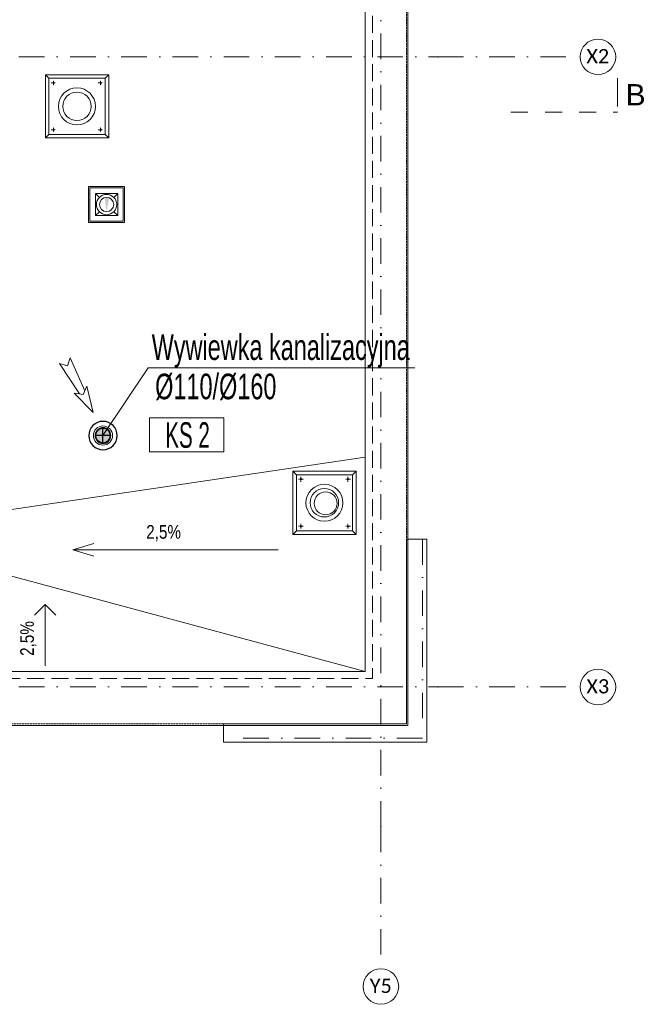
# Model space of a CAD drawing. Header units: centimetres. Extents: x -9388 to 91680, y -1419244 to 50347.
# Tile 168 of 183: x 45634 to 50026, y -692773 to -685844. Entities that reach past the tile are written whole.
import ezdxf
from ezdxf.enums import TextEntityAlignment as Align

# ---------------------------------------------------------------- set-up
doc = ezdxf.new("R2010")
doc.units = ezdxf.units.CM
for name, pattern in [('DASHDOT', [1, 0.5, -0.25, 0, -0.25]), ('HIDDENX2', [0.75, 0.5, -0.25]), ('Krawędzie ukryte', [170, 120, -50]), ('Kropki i Kreski', [360, 180, -90, 0, -90]), ('Przerywana', [240, 120, -120])]:
    doc.linetypes.add(name, pattern=pattern)
for name, color, linetype in [('! fryz orlden', 7, 'Continuous'), ('100_wymiary', 7, 'Continuous'), ('Osie', 7, 'Continuous'), ('Przekroje', 7, 'Continuous')]:
    doc.layers.add(name, color=color, linetype=linetype)
for name, color, linetype, lineweight in [('! fryz orlden_Nr_pióra__41', 7, 'Continuous', 15), ('! fryz orlden_Nr_pióra__90', 7, 'Continuous', 13), ('! wywietrzaki_Nr_pióra__1', 7, 'Continuous', 13), ('! wywietrzaki_Nr_pióra__6', 7, 'Continuous', 13), ('0_Nr_pióra__1', 7, 'Continuous', 13), ('100_wymiary_Nr_pióra__1', 7, 'Continuous', 13), ('100_wymiary_Nr_pióra__7', 7, 'Continuous', 13), ('Budowlane - Obrobki Blacharskie_Nr_pióra__1', 7, 'Continuous', 13), ('Osie_Nr_pióra__1', 7, 'Continuous', 13), ('Osie_Nr_pióra__4', 7, 'Continuous', 13), ('Osie_Nr_pióra__7', 7, 'Continuous', 13), ('Przekroje_Nr_pióra__5', 7, 'Continuous', 13), ('Q_ks_opis_pion', 3, 'Continuous', 13), ('Q_opis_woda', 3, 'Continuous', 9), ('Q_podkład', 8, 'Continuous', 9), ('Q_strzałki', 3, 'Continuous', 13)]:
    doc.layers.add(name, color=color, linetype=linetype, lineweight=lineweight)
doc.layers.add('Q_ks_pion', color=7, linetype='Continuous', lineweight=9, true_color=0x997300)
doc.layers.add('Q_WYWIEWKA KANALIZACYJNA', color=7, linetype='Continuous', lineweight=30, true_color=0x992700)
doc.styles.add('ARIAL', font='ARIALN.TTF', dxfattribs={"width": 0.9, "height": 0.002})
doc.styles.add('Arial Narrow_____', font='ARIALN.TTF', dxfattribs={"width": 0.8})
doc.styles.add('GENERATED_STYLE_1', font='calibri.ttf')
doc.styles.add('GENERATED_STYLE_3', font='calibri.ttf')

# ---------------------------------------------------------------- blocks, each defined once
blk = doc.blocks.new('Standardowy znacznik siatki')
at = {"layer": 'Osie_Nr_pióra__4', "linetype": 'Kropki i Kreski'}
for p, q in [((1000, 0), (17990.8, 0)), ((17990.8, 0), (18990.8, 0))]:
    blk.add_line(p, q, dxfattribs=at)
blk.add_point((17990.8, 0), dxfattribs=at)
blk.add_point((17990.8, 0), dxfattribs=at)
at = {"layer": 'Osie_Nr_pióra__7', "linetype": 'Continuous'}
blk.add_circle((19115.8, 0), 125, dxfattribs=at)
at = {"layer": 'Osie_Nr_pióra__1', "style": 'GENERATED_STYLE_3'}
for tag, p in [('AC_MarkerText_1_0', (-125, 4.9)), ('AC_MarkerText_1_1', (19115.8, 4.9))]:
    blk.add_attdef(tag, text='', height=100, rotation=360, dxfattribs=at).set_placement(p, align=Align.MIDDLE_CENTER)
blk = doc.blocks.new('Standardowy znacznik siatki_3')
at = {"layer": 'Osie_Nr_pióra__4', "linetype": 'Kropki i Kreski'}
for p, q in [((1000, 0), (17990.8, 0)), ((17990.8, 0), (18990.8, 0))]:
    blk.add_line(p, q, dxfattribs=at)
blk.add_point((17990.8, 0), dxfattribs=at)
blk.add_point((17990.8, 0), dxfattribs=at)
at = {"layer": 'Osie_Nr_pióra__7', "linetype": 'Continuous'}
blk.add_circle((19115.8, 0), 125, dxfattribs=at)
at = {"layer": 'Osie_Nr_pióra__1', "style": 'GENERATED_STYLE_3'}
for tag, p in [('AC_MarkerText_1_0', (-125, 5.7)), ('AC_MarkerText_1_1', (19115.8, 5.7))]:
    blk.add_attdef(tag, text='', height=100, rotation=360, dxfattribs=at).set_placement(p, align=Align.MIDDLE_CENTER)
blk = doc.blocks.new('Standardowy znacznik siatki_5')
at = {"layer": 'Osie_Nr_pióra__4', "linetype": 'Kropki i Kreski'}
for q in [(0, 0), (12138.2, 0)]:
    blk.add_line((1000, 0), q, dxfattribs=at)
blk.add_point((1000, 0), dxfattribs=at)
blk.add_point((1000, 0), dxfattribs=at)
at = {"layer": 'Osie_Nr_pióra__7', "linetype": 'Continuous'}
blk.add_circle((-125, 0), 125, dxfattribs=at)
at = {"layer": 'Osie_Nr_pióra__1', "style": 'GENERATED_STYLE_3'}
for tag, p in [('AC_MarkerText_1_0', (-125, 4.9)), ('AC_MarkerText_1_1', (13263.2, 4.9))]:
    blk.add_attdef(tag, text='', height=100, rotation=270, dxfattribs=at).set_placement(p, align=Align.MIDDLE_CENTER)
blk = doc.blocks.new('Belka_3', base_point=(46626.1, -711951.6))
at = {"layer": '! fryz orlden_Nr_pióra__41', "color": 8, "linetype": 'Kropki i Kreski'}
blk.add_line((46626.1, -711951.6), (46344.4, -713322.9), dxfattribs=at)
at = {"layer": '! fryz orlden_Nr_pióra__90', "color": 8, "linetype": 'Continuous'}
for p, q in [((46515.7, -711928.9), (46254.1, -713202.3)), ((46656.7, -711957.8), (46369.4, -713356.4)), ((46515.7, -711928.9), (46656.7, -711957.8))]:
    blk.add_line(p, q, dxfattribs=at)
blk = doc.blocks.new('Belka_4', base_point=(46344.4, -713322.9))
at = {"layer": '! fryz orlden_Nr_pióra__41', "color": 8, "linetype": 'Kropki i Kreski'}
blk.add_line((46344.4, -713322.9), (44973, -713041.2), dxfattribs=at)
at = {"layer": '! fryz orlden_Nr_pióra__90', "color": 8, "linetype": 'Continuous'}
for p, q in [((44993.1, -712943.3), (44967.4, -713068.4)), ((46254.1, -713202.3), (44993.1, -712943.3)), ((46369.4, -713356.4), (44967.4, -713068.4))]:
    blk.add_line(p, q, dxfattribs=at)
blk = doc.blocks.new('Linia_2', base_point=(43847.8, -712290.2))
at = {"layer": '100_wymiary_Nr_pióra__1', "color": 8, "linetype": 'Continuous'}
for p, q in [((43934.4, -711868.9), (43845.8, -711927.3)), ((43847.8, -712290.2), (43934.4, -711868.9)), ((43934.4, -711868.9), (43992.7, -711957.5))]:
    blk.add_line(p, q, dxfattribs=at)
blk = doc.blocks.new('Płaszczyzna odcinająca_1', base_point=(29908.6, -705450.3))
at = {"layer": 'Przekroje_Nr_pióra__5', "linetype": 'Continuous'}
blk.add_line((48582.2, -709245.5), (48622.4, -709049.6), dxfattribs=at)
at = {"layer": 'Przekroje_Nr_pióra__5', "linetype": 'Przerywana'}
blk.add_line((47839.5, -709133.8), (48574.1, -709284.7), dxfattribs=at)
at = {"layer": 'Przekroje_Nr_pióra__5', "insert": (48777, -709276.8), "char_height": 150, "attachment_point": 9, "rotation": 348.3916, "style": 'GENERATED_STYLE_3'}
blk.add_mtext('\\A1;{\\fArial|b0|i0|c238|p38;B}', dxfattribs=at)
blk = doc.blocks.new('PAB.02_RZUT DACHU')
at = {"layer": '! wywietrzaki_Nr_pióra__6', "linetype": 'Continuous'}
blk.add_hatch(color=8, dxfattribs=at).paths.add_polyline_path([(46230.3, -707094.8), (46244.9, -707195.2), (46263.6, -707095.5)])
at = {"layer": '! wywietrzaki_Nr_pióra__1', "color": 8, "linetype": 'Continuous'}
for p, q in [((45814.4, -706676.7), (45814.4, -706231.4)), ((45814.4, -706231.4), (45839.4, -706256.5)), ((45839.4, -706651.7), (45839.4, -706256.5)), ((46234.6, -706256.5), (45839.4, -706256.5)), ((46259.6, -706231.4), (46234.6, -706256.5)), ((46234.6, -706651.7), (46234.6, -706256.5)), ((46259.6, -706676.7), (46259.6, -706231.4)), ((45814.4, -706676.7), (45839.4, -706651.7)), ((46259.6, -706676.7), (45814.4, -706676.7)), ((46234.6, -706651.7), (45839.4, -706651.7)), ((46259.6, -706676.7), (46234.6, -706651.7)), ((46166.7, -707067), (46194.5, -707094.8)), ((46295.3, -707094.8), (46323.1, -707067)), ((46166.7, -707223.3), (46194.5, -707195.6)), ((46295.3, -707195.6), (46323.1, -707223.3)), ((47554.3, -709466.4), (47554.3, -709021.2)), ((47554.3, -709021.2), (47579.3, -709046.2)), ((47999.5, -709021.2), (47554.3, -709021.2)), ((47579.3, -709441.4), (47579.3, -709046.2)), ((47974.5, -709046.2), (47579.3, -709046.2)), ((47999.5, -709021.2), (47974.5, -709046.2)), ((47974.5, -709441.4), (47974.5, -709046.2)), ((47999.5, -709466.4), (47999.5, -709021.2)), ((47554.3, -709466.4), (47579.3, -709441.4)), ((47999.5, -709466.4), (47554.3, -709466.4)), ((47974.5, -709441.4), (47579.3, -709441.4)), ((47999.5, -709466.4), (47974.5, -709441.4))]:
    blk.add_line(p, q, dxfattribs=at)
at = {"layer": '! wywietrzaki_Nr_pióra__1', "color": 8, "linetype": 'DASHDOT'}
for p, q in [((45871.9, -706306), (45871.9, -706272)), ((46202.1, -706306), (46202.1, -706272)), ((45854.9, -706289), (45888.9, -706289)), ((46219.1, -706289), (46185.1, -706289)), ((45854.9, -706619.1), (45888.9, -706619.1)), ((45871.9, -706602.1), (45871.9, -706636.2)), ((46219.1, -706619.1), (46185.1, -706619.1)), ((46202.1, -706602.1), (46202.1, -706636.2)), ((47594.8, -709078.7), (47628.8, -709078.7)), ((47611.8, -709095.7), (47611.8, -709061.7)), ((47959, -709078.7), (47924.9, -709078.7)), ((47942, -709095.7), (47942, -709061.7)), ((47611.8, -709391.9), (47611.8, -709425.9)), ((47942, -709391.9), (47942, -709425.9)), ((47594.8, -709408.9), (47628.8, -709408.9)), ((47959, -709408.9), (47924.9, -709408.9))]:
    blk.add_line(p, q, dxfattribs=at)
at = {"layer": '! wywietrzaki_Nr_pióra__1', "color": 8, "linetype": 'Continuous', "flags": 128}
for points in [[(45814.4, -706231.4), (46259.6, -706231.4), (46259.6, -706676.7), (45814.4, -706676.7)], [(45839.4, -706256.5), (46234.6, -706256.5), (46234.6, -706651.7), (45839.4, -706651.7)], [(46371.5, -707018.5), (46118.3, -707018.5), (46118.3, -707271.8), (46371.5, -707271.8)], [(46362.2, -707027.9), (46127.7, -707027.9), (46127.7, -707262.4), (46362.2, -707262.4)], [(46166.7, -707223.3), (46323.1, -707223.3), (46323.1, -707067), (46166.7, -707067)], [(47554.3, -709021.2), (47999.5, -709021.2), (47999.5, -709466.4), (47554.3, -709466.4)], [(47579.3, -709046.2), (47974.5, -709046.2), (47974.5, -709441.4), (47579.3, -709441.4)]]:
    blk.add_lwpolyline(points, close=True, dxfattribs=at)
at = {"layer": '! wywietrzaki_Nr_pióra__1', "color": 8, "linetype": 'Continuous'}
for centre, radius in [((45871.9, -706289), 5), ((46036.6, -706454.1), 130.1), ((46202.1, -706289), 5), ((46036.6, -706454.1), 100.1), ((46036.6, -706454.1), 100.1), ((45871.9, -706619.1), 5), ((46202.1, -706619.1), 5), ((46244.9, -707145.2), 71.3), ((46244.9, -707145.2), 50), ((47611.8, -709078.7), 5), ((47776.5, -709243.8), 130.1), ((47942, -709078.7), 5), ((47776.5, -709243.8), 100.1), ((47785.2, -709248), 80), ((47611.8, -709408.9), 5), ((47942, -709408.9), 5)]:
    blk.add_circle(centre, radius, dxfattribs=at)
at = {"layer": '0_Nr_pióra__1', "color": 8, "linetype": 'Continuous', "flags": 128}
blk.add_lwpolyline([(48364, -701482.8), (35299, -701482.8), (35299, -710810.3), (48364, -710810.3)], close=True, dxfattribs=at)
at = {"layer": '0_Nr_pióra__1', "color": 8, "linetype": 'Krawędzie ukryte', "flags": 128}
blk.add_lwpolyline([(48114, -701732.7), (35549, -701732.7), (35549, -710480.3), (48114, -710480.3)], close=True, dxfattribs=at)
at = {"layer": '100_wymiary_Nr_pióra__1', "color": 8, "linetype": 'Continuous'}
for p, q in [((46007.2, -709575.4), (46155.3, -709530)), ((47452.4, -709575.4), (46007.2, -709575.4)), ((46007.2, -709575.4), (46155.3, -709620.8))]:
    blk.add_line(p, q, dxfattribs=at)
at = {"layer": 'Budowlane - Obrobki Blacharskie_Nr_pióra__1', "color": 8, "linetype": 'Continuous'}
for p, q in [((45137.9, -709357), (48064.1, -708924)), ((45137.9, -709641.1), (48064.1, -710430.3))]:
    blk.add_line(p, q, dxfattribs=at)
at = {"layer": 'Budowlane - Obrobki Blacharskie_Nr_pióra__1', "color": 8, "linetype": 'HIDDENX2', "flags": 128}
blk.add_lwpolyline([(35309, -701492.8), (48354, -701492.8), (48354, -710800.3), (35309, -710800.3)], close=True, dxfattribs=at)
at = {"layer": 'Budowlane - Obrobki Blacharskie_Nr_pióra__1', "color": 8, "linetype": 'Continuous', "flags": 128}
blk.add_lwpolyline([(48064.1, -701782.7), (35599, -701782.7), (35599, -710430.3), (48064.1, -710430.3)], close=True, dxfattribs=at)
at = {"layer": '! fryz orlden', "color": 8, "rotation": 11.60840391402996}
for name, p in [('Belka_3', (48466.7, -709500.3)), ('Belka_4', (48466.7, -710900.3))]:
    blk.add_blockref(name, p, dxfattribs=at)
at = {"layer": '100_wymiary', "color": 8, "linetype": 'Continuous', "rotation": 11.60840391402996}
blk.add_blockref('Linia_2', (45813.4, -710391), dxfattribs=at)
at = {"layer": 'Osie', "color": 8, "linetype": 'Continuous'}
ref = blk.add_blockref('Standardowy znacznik siatki_5', (48174, -712523.4), dxfattribs=dict(at, zscale=1000, rotation=89.9999999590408))
ref.add_attrib('AC_MarkerText_1', 'Y5', dxfattribs={"layer": 'Osie_Nr_pióra__1', "color": 7, "height": 100, "rotation": 360, "style": 'GENERATED_STYLE_1'}).set_placement((48173, -712643.6), align=Align.MIDDLE_CENTER)
ref = blk.add_blockref('Standardowy znacznik siatki_3', (30584.3, -706106.3), dxfattribs=dict(at, zscale=1000, rotation=359.9999999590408))
ref.add_attrib('AC_MarkerText_1_1', 'X2', dxfattribs={"layer": 'Osie_Nr_pióra__1', "color": 7, "height": 100, "rotation": 360, "style": 'GENERATED_STYLE_1'}).set_placement((49699, -706100.7), align=Align.MIDDLE_CENTER)
ref = blk.add_blockref('Standardowy znacznik siatki', (30584.3, -710540.3), dxfattribs=dict(at, zscale=1000, rotation=359.9999999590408))
ref.add_attrib('AC_MarkerText_1_1', 'X3', dxfattribs={"layer": 'Osie_Nr_pióra__1', "color": 7, "height": 100, "rotation": 360, "style": 'GENERATED_STYLE_1'}).set_placement((49699.1, -710535.5), align=Align.MIDDLE_CENTER)
at = {"layer": 'Przekroje', "color": 8, "rotation": 11.60840391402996}
blk.add_blockref('Płaszczyzna odcinająca_1', (30782.9, -706496), dxfattribs=at)
at = {"layer": '100_wymiary_Nr_pióra__7', "color": 8, "linetype": 'Continuous', "char_height": 96.052, "attachment_point": 5, "style": 'GENERATED_STYLE_1'}
for insert, rotation in [((46645.7, -709457.7), 360), ((45694.4, -710199.1), 90)]:
    blk.add_mtext('\\A1;{\\W0.800000x;\\fArial|b0|i0|c238|p38;2,5%}', dxfattribs=dict(at, insert=insert, rotation=rotation))
blk = doc.blocks.new('pion_ks')
at = {"layer": 'Q_ks_pion', "linetype": 'Continuous', "lineweight": 15, "extrusion": (0, 0, -1)}
blk.add_hatch(color=256, dxfattribs=at).paths.add_polyline_path([(0.006, 0, 1), (-0.006, 0, 1)])
at = {"layer": 'Q_ks_pion', "lineweight": 15}
blk.add_circle((0, 0), 0.008, dxfattribs=at)
at = {"layer": 'Q_ks_pion'}
blk.add_circle((0, 0), 0.006, dxfattribs=at)
blk = doc.blocks.new('E660198')
at = {"layer": 'Q_WYWIEWKA KANALIZACYJNA'}
for p, q in [((100, 45), (100, 155)), ((45, 100), (155, 100))]:
    blk.add_line(p, q, dxfattribs=at)
for radius in [100, 55]:
    blk.add_circle((100, 100), radius, dxfattribs=at)
blk = doc.blocks.new('*U457')
at = {"layer": 'Q_strzałki'}
for p, q in [((0.00101, 0.00267), (0.00396, 0.00486)), ((0.00257, 0.00146), (0.00396, 0.00486)), ((0.00101, 0.00267), (0.00225, 0.00266)), ((-0.00158, -0.00094), (0.00174, 0.00267)), ((-0.00029, -0.00195), (0.00238, 0.00217)), ((0.00257, 0.00146), (0.00225, 0.00266)), ((-0.00158, -0.00094), (-0.00047, -0.00084)), ((-0.00029, -0.00195), (-0.00047, -0.00084))]:
    blk.add_line(p, q, dxfattribs=at)

msp = doc.modelspace()

# ---------------------------------------------------------------- linework, layer by layer
at = {"layer": 'Q_ks_opis_pion', "ltscale": 10}
msp.add_3dface([(46546, -688647.2), (47068.5, -688647.2), (47068.5, -688884.7), (46546, -688884.7)], dxfattribs=at)
at = {"layer": 'Q_opis_woda'}
msp.add_lwpolyline([(48411.7, -688294.6), (46537.1, -688294.6), (46219.3, -688771)], dxfattribs=at)

# ---------------------------------------------------------------- block references
at = {"layer": 'Q_ks_pion', "ltscale": 0.1, "extrusion": (3.76704e-20, 2.74516e-18, -1), "xscale": 8437.499999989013, "yscale": 8437.49999998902, "zscale": 8437.499999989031, "rotation": 1.572278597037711}
msp.add_blockref('pion_ks', (-46219.3, -688771), dxfattribs=at)
at = {"layer": 'Q_podkład'}
msp.add_blockref('PAB.02_RZUT DACHU', (0, 20000), dxfattribs=at)
at = {"layer": 'Q_strzałki', "ltscale": 0.1, "extrusion": (-0.00026101, -0.000192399, 1), "xscale": -51988.60958037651, "yscale": 51988.60958037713, "zscale": 50000.00000000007, "rotation": 170.8474789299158}
msp.add_blockref('*U457', (45986.8, -688326.2, 120.4), dxfattribs=at)
at = {"layer": 'Q_WYWIEWKA KANALIZACYJNA', "xscale": -1, "rotation": 359.9999999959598}
msp.add_blockref('E660198', (46319.3, -688871), dxfattribs=at)

# ---------------------------------------------------------------- texts
at = {"layer": 'Q_ks_opis_pion', "style": 'ARIAL', "width": 0.7}
msp.add_text('KS 2', height=180, dxfattribs=at).set_placement((46814.3, -688767.2), align=Align.MIDDLE_CENTER)
at = {"layer": 'Q_opis_woda', "style": 'Arial Narrow_____', "width": 0.8}
for s, p in [('Wywiewka kanalizacyjna', (47469.6, -688148.7)), ('Ø110/Ø160', (47012.8, -688425.4))]:
    msp.add_text(s, height=180, dxfattribs=at).set_placement(p, align=Align.MIDDLE_CENTER)

doc.saveas('drawing.dxf')
